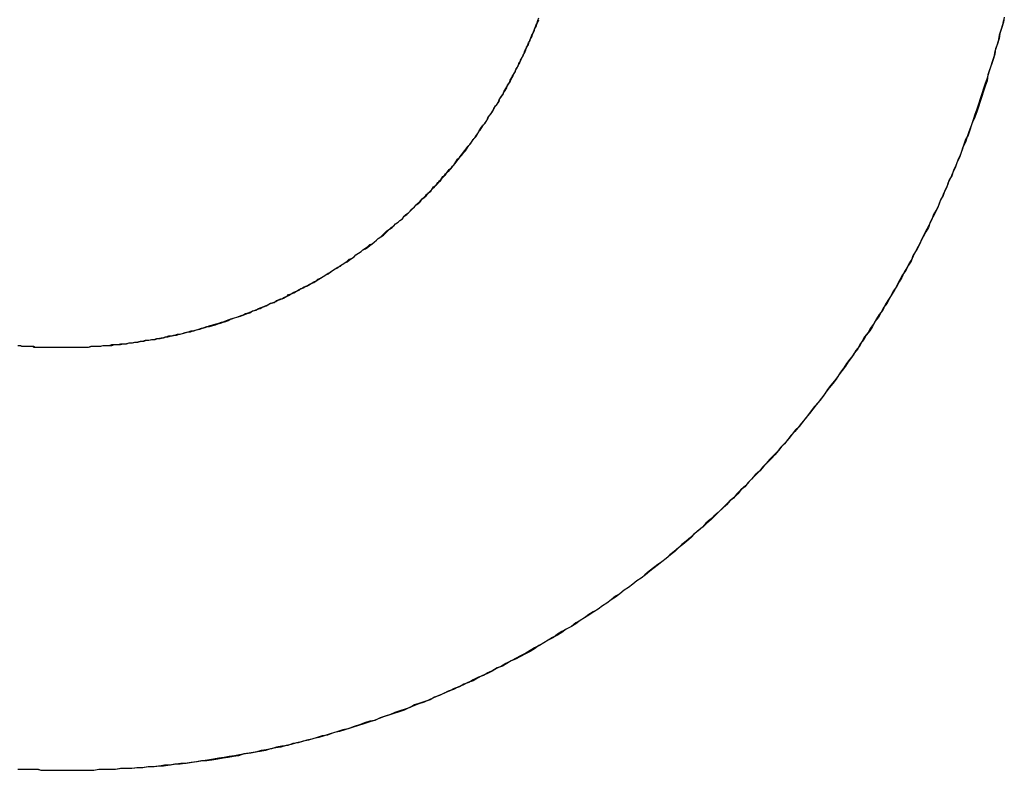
# Model space of a CAD drawing. Extents: x -55 to 3310, y -427 to 1727.
# Tile 28 of 79: x 1009.768 to 1010.91, y 528.818 to 529.689. Entities that reach past the tile are written whole.
import ezdxf

# ---------------------------------------------------------------- set-up
doc = ezdxf.new("R2010")
doc.units = 0
doc.linetypes.add('DURCHGEHEND', pattern=[0])
doc.layers.add('KF_PASSIO_SUB_15_FRONT', color=7, linetype='DURCHGEHEND')

# ---------------------------------------------------------------- blocks, each defined once
blk = doc.blocks.new('KF_PASSIO_SUB_15_FRONT')
at = {"layer": 'KF_PASSIO_SUB_15_FRONT'}
for points in [[(-219.374, -392.074, 0), (-219.375, -392.08, 0), (-219.377, -392.086, 0), (-219.379, -392.092, 0), (-219.38, -392.099, 0), (-219.382, -392.105, 0), (-219.384, -392.111, 0), (-219.385, -392.117, 0), (-219.387, -392.123, 0), (-219.389, -392.129, 0), (-219.391, -392.135, 0), (-219.393, -392.142, 0), (-219.395, -392.148, 0), (-219.397, -392.154, 0), (-219.399, -392.16, 0), (-219.401, -392.166, 0), (-219.403, -392.172, 0), (-219.405, -392.178, 0), (-219.407, -392.184, 0), (-219.409, -392.19, 0), (-219.411, -392.196, 0), (-219.413, -392.202, 0), (-219.415, -392.208, 0), (-219.418, -392.213, 0), (-219.42, -392.219, 0), (-219.422, -392.225, 0), (-219.424, -392.231, 0), (-219.427, -392.237, 0), (-219.429, -392.243, 0), (-219.432, -392.249, 0), (-219.434, -392.255, 0), (-219.437, -392.26, 0), (-219.439, -392.266, 0), (-219.442, -392.272, 0), (-219.444, -392.278, 0), (-219.447, -392.283, 0), (-219.449, -392.289, 0), (-219.452, -392.295, 0), (-219.455, -392.3, 0), (-219.457, -392.306, 0), (-219.46, -392.312, 0), (-219.463, -392.317, 0), (-219.466, -392.323, 0), (-219.469, -392.329, 0), (-219.471, -392.334, 0), (-219.474, -392.34, 0), (-219.477, -392.345, 0), (-219.48, -392.351, 0), (-219.483, -392.356, 0), (-219.486, -392.362, 0), (-219.489, -392.367, 0), (-219.492, -392.373, 0), (-219.495, -392.378, 0), (-219.498, -392.384, 0), (-219.502, -392.389, 0), (-219.505, -392.395, 0), (-219.508, -392.4, 0), (-219.511, -392.405, 0), (-219.514, -392.411, 0), (-219.518, -392.416, 0), (-219.521, -392.421, 0), (-219.524, -392.426, 0), (-219.528, -392.432, 0), (-219.531, -392.437, 0), (-219.535, -392.442, 0), (-219.538, -392.447, 0), (-219.541, -392.453, 0), (-219.545, -392.458, 0), (-219.548, -392.463, 0), (-219.552, -392.468, 0), (-219.556, -392.473, 0), (-219.559, -392.478, 0), (-219.563, -392.483, 0), (-219.566, -392.488, 0), (-219.57, -392.493, 0), (-219.574, -392.498, 0), (-219.578, -392.503, 0), (-219.581, -392.508, 0), (-219.585, -392.513, 0), (-219.589, -392.518, 0), (-219.593, -392.523, 0), (-219.597, -392.528, 0), (-219.6, -392.532, 0), (-219.604, -392.537, 0), (-219.608, -392.542, 0), (-219.612, -392.547, 0), (-219.616, -392.552, 0), (-219.62, -392.556, 0), (-219.624, -392.561, 0), (-219.628, -392.566, 0), (-219.632, -392.57, 0), (-219.636, -392.575, 0), (-219.641, -392.58, 0), (-219.645, -392.584, 0), (-219.649, -392.589, 0), (-219.653, -392.593, 0), (-219.657, -392.598, 0), (-219.662, -392.602, 0), (-219.666, -392.607, 0), (-219.67, -392.611, 0), (-219.674, -392.616, 0), (-219.679, -392.62, 0), (-219.683, -392.624, 0), (-219.687, -392.629, 0), (-219.692, -392.633, 0), (-219.696, -392.637, 0), (-219.701, -392.642, 0), (-219.705, -392.646, 0), (-219.71, -392.65, 0), (-219.714, -392.654, 0), (-219.719, -392.658, 0), (-219.723, -392.663, 0), (-219.728, -392.667, 0), (-219.733, -392.671, 0), (-219.737, -392.675, 0), (-219.742, -392.679, 0), (-219.747, -392.683, 0), (-219.751, -392.687, 0), (-219.756, -392.691, 0), (-219.761, -392.695, 0), (-219.765, -392.699, 0), (-219.77, -392.703, 0), (-219.775, -392.706, 0), (-219.78, -392.71, 0), (-219.785, -392.714, 0), (-219.79, -392.718, 0), (-219.794, -392.722, 0), (-219.799, -392.725, 0), (-219.804, -392.729, 0), (-219.809, -392.733, 0), (-219.814, -392.736, 0), (-219.819, -392.74, 0), (-219.824, -392.743, 0), (-219.829, -392.747, 0), (-219.834, -392.751, 0), (-219.839, -392.754, 0), (-219.844, -392.758, 0), (-219.85, -392.761, 0), (-219.855, -392.764, 0), (-219.86, -392.768, 0), (-219.865, -392.771, 0), (-219.87, -392.774, 0), (-219.875, -392.778, 0), (-219.881, -392.781, 0), (-219.886, -392.784, 0), (-219.891, -392.787, 0), (-219.896, -392.791, 0), (-219.902, -392.794, 0), (-219.907, -392.797, 0), (-219.912, -392.8, 0), (-219.918, -392.803, 0), (-219.923, -392.806, 0), (-219.928, -392.809, 0), (-219.934, -392.812, 0), (-219.939, -392.815, 0), (-219.945, -392.818, 0), (-219.95, -392.821, 0), (-219.955, -392.824, 0), (-219.961, -392.826, 0), (-219.966, -392.829, 0), (-219.972, -392.832, 0), (-219.977, -392.835, 0), (-219.983, -392.837, 0), (-219.989, -392.84, 0), (-219.994, -392.843, 0), (-220, -392.845, 0), (-220.005, -392.848, 0), (-220.011, -392.85, 0), (-220.017, -392.853, 0), (-220.022, -392.855, 0), (-220.028, -392.858, 0), (-220.034, -392.86, 0), (-220.039, -392.863, 0), (-220.045, -392.865, 0), (-220.051, -392.867, 0), (-220.057, -392.869, 0), (-220.062, -392.872, 0), (-220.068, -392.874, 0), (-220.074, -392.876, 0), (-220.08, -392.878, 0), (-220.085, -392.88, 0), (-220.091, -392.882, 0), (-220.097, -392.884, 0), (-220.103, -392.887, 0), (-220.109, -392.888, 0), (-220.115, -392.89, 0), (-220.121, -392.892, 0), (-220.127, -392.894, 0), (-220.132, -392.896, 0), (-220.138, -392.898, 0), (-220.144, -392.9, 0), (-220.15, -392.901, 0), (-220.156, -392.903, 0), (-220.162, -392.905, 0), (-220.168, -392.907, 0), (-220.174, -392.908, 0), (-220.18, -392.91, 0), (-220.186, -392.911, 0), (-220.192, -392.913, 0), (-220.198, -392.914, 0), (-220.204, -392.916, 0), (-220.211, -392.917, 0), (-220.217, -392.918, 0), (-220.223, -392.92, 0), (-220.229, -392.921, 0), (-220.235, -392.922, 0), (-220.241, -392.924, 0), (-220.247, -392.925, 0), (-220.253, -392.926, 0), (-220.26, -392.927, 0), (-220.266, -392.928, 0), (-220.272, -392.929, 0), (-220.278, -392.93, 0), (-220.284, -392.931, 0), (-220.29, -392.932, 0), (-220.297, -392.933, 0), (-220.303, -392.934, 0), (-220.309, -392.935, 0), (-220.315, -392.936, 0), (-220.322, -392.937, 0), (-220.328, -392.937, 0), (-220.334, -392.938, 0), (-220.34, -392.939, 0), (-220.347, -392.939, 0), (-220.353, -392.94, 0), (-220.359, -392.941, 0), (-220.366, -392.941, 0), (-220.372, -392.942, 0), (-220.378, -392.942, 0), (-220.385, -392.943, 0), (-220.391, -392.943, 0), (-220.397, -392.943, 0), (-220.404, -392.944, 0), (-220.41, -392.944, 0), (-220.416, -392.944, 0), (-220.423, -392.944, 0), (-220.429, -392.945, 0), (-220.436, -392.945, 0), (-220.442, -392.945, 0), (-220.448, -392.945, 0), (-220.455, -392.945, 0)], [(-219.373, -392.071, 0), (-219.374, -392.077, 0), (-219.376, -392.083, 0), (-219.378, -392.09, 0), (-219.379, -392.096, 0), (-219.381, -392.102, 0), (-219.383, -392.108, 0), (-219.384, -392.114, 0), (-219.386, -392.12, 0), (-219.388, -392.126, 0), (-219.39, -392.132, 0), (-219.392, -392.138, 0), (-219.393, -392.145, 0), (-219.395, -392.151, 0), (-219.397, -392.157, 0), (-219.399, -392.163, 0), (-219.401, -392.169, 0), (-219.403, -392.175, 0), (-219.405, -392.181, 0), (-219.407, -392.187, 0), (-219.41, -392.193, 0), (-219.412, -392.199, 0), (-219.414, -392.204, 0), (-219.416, -392.21, 0), (-219.418, -392.216, 0), (-219.421, -392.222, 0), (-219.423, -392.228, 0), (-219.425, -392.234, 0), (-219.428, -392.24, 0), (-219.43, -392.246, 0), (-219.433, -392.252, 0), (-219.435, -392.257, 0), (-219.438, -392.263, 0), (-219.44, -392.269, 0), (-219.443, -392.275, 0), (-219.445, -392.28, 0), (-219.448, -392.286, 0), (-219.45, -392.292, 0), (-219.453, -392.298, 0), (-219.456, -392.303, 0), (-219.459, -392.309, 0), (-219.461, -392.315, 0), (-219.464, -392.32, 0), (-219.467, -392.326, 0), (-219.47, -392.332, 0), (-219.473, -392.337, 0), (-219.476, -392.343, 0), (-219.479, -392.348, 0), (-219.481, -392.354, 0), (-219.484, -392.359, 0), (-219.487, -392.365, 0), (-219.491, -392.37, 0), (-219.494, -392.376, 0), (-219.497, -392.381, 0), (-219.5, -392.387, 0), (-219.503, -392.392, 0), (-219.506, -392.397, 0), (-219.509, -392.403, 0), (-219.513, -392.408, 0), (-219.516, -392.414, 0), (-219.519, -392.419, 0), (-219.523, -392.424, 0), (-219.526, -392.43, 0), (-219.529, -392.435, 0), (-219.533, -392.44, 0), (-219.536, -392.445, 0), (-219.54, -392.45, 0), (-219.543, -392.456, 0), (-219.547, -392.461, 0), (-219.55, -392.466, 0), (-219.554, -392.471, 0), (-219.557, -392.476, 0), (-219.561, -392.481, 0), (-219.565, -392.486, 0), (-219.568, -392.491, 0), (-219.572, -392.496, 0), (-219.576, -392.501, 0), (-219.58, -392.506, 0), (-219.583, -392.511, 0), (-219.587, -392.516, 0), (-219.591, -392.521, 0), (-219.595, -392.526, 0), (-219.599, -392.531, 0), (-219.603, -392.536, 0), (-219.607, -392.541, 0), (-219.611, -392.546, 0), (-219.615, -392.55, 0), (-219.619, -392.555, 0), (-219.623, -392.56, 0), (-219.627, -392.565, 0), (-219.631, -392.569, 0), (-219.635, -392.574, 0), (-219.639, -392.579, 0), (-219.643, -392.583, 0), (-219.648, -392.588, 0), (-219.652, -392.592, 0), (-219.656, -392.597, 0), (-219.66, -392.601, 0), (-219.665, -392.606, 0), (-219.669, -392.61, 0), (-219.673, -392.615, 0), (-219.678, -392.619, 0), (-219.682, -392.624, 0), (-219.686, -392.628, 0), (-219.691, -392.632, 0), (-219.695, -392.637, 0), (-219.7, -392.641, 0), (-219.704, -392.645, 0), (-219.709, -392.65, 0), (-219.713, -392.654, 0), (-219.718, -392.658, 0), (-219.722, -392.662, 0), (-219.727, -392.666, 0), (-219.732, -392.67, 0), (-219.736, -392.675, 0), (-219.741, -392.679, 0), (-219.746, -392.683, 0), (-219.751, -392.687, 0), (-219.755, -392.691, 0), (-219.76, -392.695, 0), (-219.765, -392.699, 0), (-219.77, -392.703, 0), (-219.774, -392.706, 0), (-219.779, -392.71, 0), (-219.784, -392.714, 0), (-219.789, -392.718, 0), (-219.794, -392.722, 0), (-219.799, -392.725, 0), (-219.804, -392.729, 0), (-219.809, -392.733, 0), (-219.814, -392.736, 0), (-219.819, -392.74, 0), (-219.824, -392.744, 0), (-219.829, -392.747, 0), (-219.834, -392.751, 0), (-219.839, -392.754, 0), (-219.844, -392.758, 0), (-219.849, -392.761, 0), (-219.855, -392.765, 0), (-219.86, -392.768, 0), (-219.865, -392.771, 0), (-219.87, -392.775, 0), (-219.875, -392.778, 0), (-219.881, -392.781, 0), (-219.886, -392.785, 0), (-219.891, -392.788, 0), (-219.897, -392.791, 0), (-219.902, -392.794, 0), (-219.907, -392.797, 0), (-219.913, -392.8, 0), (-219.918, -392.804, 0), (-219.923, -392.807, 0), (-219.929, -392.81, 0), (-219.934, -392.813, 0), (-219.94, -392.816, 0), (-219.945, -392.818, 0), (-219.951, -392.821, 0), (-219.956, -392.824, 0), (-219.962, -392.827, 0), (-219.967, -392.83, 0), (-219.973, -392.833, 0), (-219.978, -392.835, 0), (-219.984, -392.838, 0), (-219.989, -392.841, 0), (-219.995, -392.843, 0), (-220.001, -392.846, 0), (-220.006, -392.848, 0), (-220.012, -392.851, 0), (-220.018, -392.853, 0), (-220.023, -392.856, 0), (-220.029, -392.858, 0), (-220.035, -392.861, 0), (-220.04, -392.863, 0), (-220.046, -392.866, 0), (-220.052, -392.868, 0), (-220.058, -392.87, 0), (-220.063, -392.872, 0), (-220.069, -392.875, 0), (-220.075, -392.877, 0), (-220.081, -392.879, 0), (-220.087, -392.881, 0), (-220.093, -392.883, 0), (-220.098, -392.885, 0), (-220.104, -392.887, 0), (-220.11, -392.889, 0), (-220.116, -392.891, 0), (-220.122, -392.893, 0), (-220.128, -392.895, 0), (-220.134, -392.897, 0), (-220.14, -392.898, 0), (-220.146, -392.9, 0), (-220.152, -392.902, 0), (-220.158, -392.904, 0), (-220.164, -392.905, 0), (-220.17, -392.907, 0), (-220.176, -392.909, 0), (-220.182, -392.91, 0), (-220.188, -392.912, 0), (-220.194, -392.913, 0), (-220.2, -392.915, 0), (-220.206, -392.916, 0), (-220.212, -392.918, 0), (-220.218, -392.919, 0), (-220.224, -392.92, 0), (-220.23, -392.922, 0), (-220.236, -392.923, 0), (-220.242, -392.924, 0), (-220.249, -392.925, 0), (-220.255, -392.926, 0), (-220.261, -392.928, 0), (-220.267, -392.929, 0), (-220.273, -392.93, 0), (-220.279, -392.931, 0), (-220.285, -392.932, 0), (-220.292, -392.933, 0), (-220.298, -392.934, 0), (-220.304, -392.934, 0), (-220.31, -392.935, 0), (-220.316, -392.936, 0), (-220.323, -392.937, 0), (-220.329, -392.938, 0), (-220.335, -392.938, 0), (-220.341, -392.939, 0), (-220.348, -392.94, 0), (-220.354, -392.94, 0), (-220.36, -392.941, 0), (-220.366, -392.941, 0), (-220.373, -392.942, 0), (-220.379, -392.942, 0), (-220.385, -392.943, 0), (-220.392, -392.943, 0), (-220.398, -392.943, 0), (-220.404, -392.944, 0), (-220.41, -392.944, 0), (-220.417, -392.944, 0), (-220.423, -392.944, 0), (-220.429, -392.945, 0), (-220.436, -392.945, 0), (-220.442, -392.945, 0), (-220.448, -392.945, 0), (-220.455, -392.945, 0)], [(-220.465, -392.454, 0), (-220.462, -392.454, 0), (-220.458, -392.454, 0), (-220.455, -392.454, 0), (-220.452, -392.454, 0), (-220.448, -392.454, 0), (-220.445, -392.454, 0), (-220.441, -392.454, 0), (-220.438, -392.454, 0), (-220.435, -392.454, 0), (-220.431, -392.453, 0), (-220.428, -392.453, 0), (-220.425, -392.453, 0), (-220.421, -392.453, 0), (-220.418, -392.452, 0), (-220.414, -392.452, 0), (-220.411, -392.452, 0), (-220.408, -392.451, 0), (-220.404, -392.451, 0), (-220.401, -392.451, 0), (-220.398, -392.45, 0), (-220.394, -392.45, 0), (-220.391, -392.45, 0), (-220.388, -392.449, 0), (-220.384, -392.449, 0), (-220.381, -392.448, 0), (-220.378, -392.448, 0), (-220.374, -392.447, 0), (-220.371, -392.447, 0), (-220.368, -392.446, 0), (-220.365, -392.446, 0), (-220.361, -392.445, 0), (-220.358, -392.445, 0), (-220.355, -392.444, 0), (-220.351, -392.443, 0), (-220.348, -392.443, 0), (-220.345, -392.442, 0), (-220.342, -392.441, 0), (-220.338, -392.441, 0), (-220.335, -392.44, 0), (-220.332, -392.439, 0), (-220.329, -392.439, 0), (-220.326, -392.438, 0), (-220.322, -392.437, 0), (-220.319, -392.436, 0), (-220.316, -392.435, 0), (-220.313, -392.435, 0), (-220.31, -392.434, 0), (-220.306, -392.433, 0), (-220.303, -392.432, 0), (-220.3, -392.431, 0), (-220.297, -392.43, 0), (-220.294, -392.429, 0), (-220.291, -392.428, 0), (-220.287, -392.427, 0), (-220.284, -392.426, 0), (-220.281, -392.425, 0), (-220.278, -392.424, 0), (-220.275, -392.423, 0), (-220.272, -392.422, 0), (-220.269, -392.421, 0), (-220.266, -392.42, 0), (-220.263, -392.419, 0), (-220.259, -392.418, 0), (-220.256, -392.417, 0), (-220.253, -392.415, 0), (-220.25, -392.414, 0), (-220.247, -392.413, 0), (-220.244, -392.412, 0), (-220.241, -392.411, 0), (-220.238, -392.409, 0), (-220.235, -392.408, 0), (-220.232, -392.407, 0), (-220.229, -392.406, 0), (-220.226, -392.404, 0), (-220.223, -392.403, 0), (-220.22, -392.402, 0), (-220.217, -392.4, 0), (-220.214, -392.399, 0), (-220.211, -392.398, 0), (-220.208, -392.396, 0), (-220.205, -392.395, 0), (-220.203, -392.393, 0), (-220.2, -392.392, 0), (-220.197, -392.39, 0), (-220.194, -392.389, 0), (-220.191, -392.387, 0), (-220.188, -392.386, 0), (-220.185, -392.384, 0), (-220.182, -392.383, 0), (-220.179, -392.381, 0), (-220.177, -392.38, 0), (-220.174, -392.378, 0), (-220.171, -392.377, 0), (-220.168, -392.375, 0), (-220.165, -392.373, 0), (-220.163, -392.372, 0), (-220.16, -392.37, 0), (-220.157, -392.368, 0), (-220.154, -392.367, 0), (-220.152, -392.365, 0), (-220.149, -392.363, 0), (-220.146, -392.361, 0), (-220.143, -392.36, 0), (-220.141, -392.358, 0), (-220.138, -392.356, 0), (-220.135, -392.354, 0), (-220.133, -392.352, 0), (-220.13, -392.351, 0), (-220.127, -392.349, 0), (-220.125, -392.347, 0), (-220.122, -392.345, 0), (-220.119, -392.343, 0), (-220.117, -392.341, 0), (-220.114, -392.339, 0), (-220.111, -392.337, 0), (-220.109, -392.335, 0), (-220.106, -392.334, 0), (-220.104, -392.332, 0), (-220.101, -392.33, 0), (-220.099, -392.328, 0), (-220.096, -392.326, 0), (-220.094, -392.324, 0), (-220.091, -392.321, 0), (-220.089, -392.319, 0), (-220.086, -392.317, 0), (-220.084, -392.315, 0), (-220.081, -392.313, 0), (-220.079, -392.311, 0), (-220.076, -392.309, 0), (-220.074, -392.307, 0), (-220.071, -392.305, 0), (-220.069, -392.302, 0), (-220.067, -392.3, 0), (-220.064, -392.298, 0), (-220.062, -392.296, 0), (-220.06, -392.294, 0), (-220.057, -392.291, 0), (-220.055, -392.289, 0), (-220.053, -392.287, 0), (-220.05, -392.285, 0), (-220.048, -392.282, 0), (-220.046, -392.28, 0), (-220.043, -392.278, 0), (-220.041, -392.275, 0), (-220.039, -392.273, 0), (-220.037, -392.271, 0), (-220.035, -392.268, 0), (-220.032, -392.266, 0), (-220.03, -392.264, 0), (-220.028, -392.261, 0), (-220.026, -392.259, 0), (-220.024, -392.256, 0), (-220.021, -392.254, 0), (-220.019, -392.251, 0), (-220.017, -392.249, 0), (-220.015, -392.247, 0), (-220.013, -392.244, 0), (-220.011, -392.242, 0), (-220.009, -392.239, 0), (-220.007, -392.236, 0), (-220.005, -392.234, 0), (-220.003, -392.231, 0), (-220.001, -392.229, 0), (-219.999, -392.226, 0), (-219.997, -392.224, 0), (-219.995, -392.221, 0), (-219.993, -392.219, 0), (-219.991, -392.216, 0), (-219.989, -392.213, 0), (-219.987, -392.211, 0), (-219.985, -392.208, 0), (-219.983, -392.205, 0), (-219.982, -392.203, 0), (-219.98, -392.2, 0), (-219.978, -392.197, 0), (-219.976, -392.195, 0), (-219.974, -392.192, 0), (-219.972, -392.189, 0), (-219.971, -392.186, 0), (-219.969, -392.184, 0), (-219.967, -392.181, 0), (-219.965, -392.178, 0), (-219.964, -392.175, 0), (-219.962, -392.173, 0), (-219.96, -392.17, 0), (-219.959, -392.167, 0), (-219.957, -392.164, 0), (-219.955, -392.161, 0), (-219.954, -392.159, 0), (-219.952, -392.156, 0), (-219.95, -392.153, 0), (-219.949, -392.15, 0), (-219.947, -392.147, 0), (-219.946, -392.144, 0), (-219.944, -392.141, 0), (-219.943, -392.138, 0), (-219.941, -392.136, 0), (-219.94, -392.133, 0), (-219.938, -392.13, 0), (-219.937, -392.127, 0), (-219.935, -392.124, 0), (-219.934, -392.121, 0), (-219.932, -392.118, 0), (-219.931, -392.115, 0), (-219.929, -392.112, 0), (-219.928, -392.109, 0), (-219.927, -392.106, 0), (-219.925, -392.103, 0), (-219.924, -392.1, 0), (-219.923, -392.097, 0), (-219.921, -392.094, 0), (-219.92, -392.091, 0), (-219.919, -392.088, 0), (-219.918, -392.085, 0), (-219.916, -392.082, 0), (-219.915, -392.079, 0), (-219.914, -392.075, 0), (-219.913, -392.072, 0)], [(-220.465, -392.454, 0), (-220.462, -392.454, 0), (-220.459, -392.454, 0), (-220.455, -392.454, 0), (-220.452, -392.454, 0), (-220.448, -392.454, 0), (-220.445, -392.454, 0), (-220.442, -392.454, 0), (-220.438, -392.454, 0), (-220.435, -392.454, 0), (-220.432, -392.453, 0), (-220.428, -392.453, 0), (-220.425, -392.453, 0), (-220.422, -392.453, 0), (-220.418, -392.452, 0), (-220.415, -392.452, 0), (-220.412, -392.452, 0), (-220.408, -392.452, 0), (-220.405, -392.451, 0), (-220.402, -392.451, 0), (-220.398, -392.451, 0), (-220.395, -392.45, 0), (-220.392, -392.45, 0), (-220.388, -392.449, 0), (-220.385, -392.449, 0), (-220.382, -392.448, 0), (-220.379, -392.448, 0), (-220.375, -392.447, 0), (-220.372, -392.447, 0), (-220.369, -392.446, 0), (-220.365, -392.446, 0), (-220.362, -392.445, 0), (-220.359, -392.445, 0), (-220.356, -392.444, 0), (-220.352, -392.444, 0), (-220.349, -392.443, 0), (-220.346, -392.442, 0), (-220.343, -392.442, 0), (-220.339, -392.441, 0), (-220.336, -392.44, 0), (-220.333, -392.44, 0), (-220.33, -392.439, 0), (-220.326, -392.438, 0), (-220.323, -392.437, 0), (-220.32, -392.436, 0), (-220.317, -392.436, 0), (-220.314, -392.435, 0), (-220.31, -392.434, 0), (-220.307, -392.433, 0), (-220.304, -392.432, 0), (-220.301, -392.431, 0), (-220.298, -392.43, 0), (-220.295, -392.43, 0), (-220.291, -392.429, 0), (-220.288, -392.428, 0), (-220.285, -392.427, 0), (-220.282, -392.426, 0), (-220.279, -392.425, 0), (-220.276, -392.424, 0), (-220.273, -392.423, 0), (-220.27, -392.421, 0), (-220.266, -392.42, 0), (-220.263, -392.419, 0), (-220.26, -392.418, 0), (-220.257, -392.417, 0), (-220.254, -392.416, 0), (-220.251, -392.415, 0), (-220.248, -392.414, 0), (-220.245, -392.412, 0), (-220.242, -392.411, 0), (-220.239, -392.41, 0), (-220.236, -392.409, 0), (-220.233, -392.407, 0), (-220.23, -392.406, 0), (-220.227, -392.405, 0), (-220.224, -392.403, 0), (-220.221, -392.402, 0), (-220.218, -392.401, 0), (-220.215, -392.399, 0), (-220.212, -392.398, 0), (-220.209, -392.397, 0), (-220.206, -392.395, 0), (-220.203, -392.394, 0), (-220.2, -392.392, 0), (-220.197, -392.391, 0), (-220.194, -392.389, 0), (-220.191, -392.388, 0), (-220.189, -392.386, 0), (-220.186, -392.385, 0), (-220.183, -392.383, 0), (-220.18, -392.382, 0), (-220.177, -392.38, 0), (-220.174, -392.379, 0), (-220.171, -392.377, 0), (-220.169, -392.375, 0), (-220.166, -392.374, 0), (-220.163, -392.372, 0), (-220.16, -392.37, 0), (-220.157, -392.369, 0), (-220.155, -392.367, 0), (-220.152, -392.365, 0), (-220.149, -392.363, 0), (-220.146, -392.362, 0), (-220.144, -392.36, 0), (-220.141, -392.358, 0), (-220.138, -392.356, 0), (-220.135, -392.355, 0), (-220.133, -392.353, 0), (-220.13, -392.351, 0), (-220.127, -392.349, 0), (-220.125, -392.347, 0), (-220.122, -392.345, 0), (-220.119, -392.343, 0), (-220.117, -392.341, 0), (-220.114, -392.34, 0), (-220.111, -392.338, 0), (-220.109, -392.336, 0), (-220.106, -392.334, 0), (-220.104, -392.332, 0), (-220.101, -392.33, 0), (-220.099, -392.328, 0), (-220.096, -392.326, 0), (-220.093, -392.324, 0), (-220.091, -392.322, 0), (-220.088, -392.319, 0), (-220.086, -392.317, 0), (-220.083, -392.315, 0), (-220.081, -392.313, 0), (-220.079, -392.311, 0), (-220.076, -392.309, 0), (-220.074, -392.307, 0), (-220.071, -392.305, 0), (-220.069, -392.302, 0), (-220.066, -392.3, 0), (-220.064, -392.298, 0), (-220.062, -392.296, 0), (-220.059, -392.293, 0), (-220.057, -392.291, 0), (-220.055, -392.289, 0), (-220.052, -392.287, 0), (-220.05, -392.284, 0), (-220.048, -392.282, 0), (-220.045, -392.28, 0), (-220.043, -392.277, 0), (-220.041, -392.275, 0), (-220.038, -392.273, 0), (-220.036, -392.27, 0), (-220.034, -392.268, 0), (-220.032, -392.266, 0), (-220.03, -392.263, 0), (-220.027, -392.261, 0), (-220.025, -392.258, 0), (-220.023, -392.256, 0), (-220.021, -392.253, 0), (-220.019, -392.251, 0), (-220.017, -392.248, 0), (-220.014, -392.246, 0), (-220.012, -392.243, 0), (-220.01, -392.241, 0), (-220.008, -392.238, 0), (-220.006, -392.236, 0), (-220.004, -392.233, 0), (-220.002, -392.231, 0), (-220, -392.228, 0), (-219.998, -392.226, 0), (-219.996, -392.223, 0), (-219.994, -392.22, 0), (-219.992, -392.218, 0), (-219.99, -392.215, 0), (-219.988, -392.212, 0), (-219.986, -392.21, 0), (-219.984, -392.207, 0), (-219.983, -392.204, 0), (-219.981, -392.202, 0), (-219.979, -392.199, 0), (-219.977, -392.196, 0), (-219.975, -392.194, 0), (-219.973, -392.191, 0), (-219.972, -392.188, 0), (-219.97, -392.185, 0), (-219.968, -392.183, 0), (-219.966, -392.18, 0), (-219.965, -392.177, 0), (-219.963, -392.174, 0), (-219.961, -392.172, 0), (-219.959, -392.169, 0), (-219.958, -392.166, 0), (-219.956, -392.163, 0), (-219.954, -392.16, 0), (-219.953, -392.157, 0), (-219.951, -392.154, 0), (-219.95, -392.152, 0), (-219.948, -392.149, 0), (-219.946, -392.146, 0), (-219.945, -392.143, 0), (-219.943, -392.14, 0), (-219.942, -392.137, 0), (-219.94, -392.134, 0), (-219.939, -392.131, 0), (-219.937, -392.128, 0), (-219.936, -392.125, 0), (-219.934, -392.122, 0), (-219.933, -392.119, 0), (-219.931, -392.116, 0), (-219.93, -392.113, 0), (-219.929, -392.11, 0), (-219.927, -392.107, 0), (-219.926, -392.104, 0), (-219.925, -392.101, 0), (-219.923, -392.098, 0), (-219.922, -392.095, 0), (-219.921, -392.092, 0), (-219.919, -392.089, 0), (-219.918, -392.086, 0), (-219.917, -392.083, 0), (-219.916, -392.08, 0), (-219.914, -392.077, 0), (-219.913, -392.074, 0)], [(-220.517, -392.452, 0), (-220.515, -392.452, 0), (-220.513, -392.453, 0), (-220.51, -392.453, 0), (-220.508, -392.453, 0), (-220.506, -392.453, 0), (-220.504, -392.453, 0), (-220.502, -392.453, 0), (-220.5, -392.453, 0), (-220.498, -392.454, 0), (-220.495, -392.454, 0), (-220.493, -392.454, 0), (-220.491, -392.454, 0), (-220.489, -392.454, 0), (-220.487, -392.454, 0), (-220.485, -392.454, 0), (-220.482, -392.454, 0), (-220.48, -392.454, 0), (-220.478, -392.454, 0), (-220.476, -392.454, 0), (-220.474, -392.454, 0), (-220.472, -392.454, 0), (-220.47, -392.454, 0), (-220.467, -392.454, 0), (-220.465, -392.454, 0)], [(-220.517, -392.452, 0), (-220.514, -392.452, 0), (-220.512, -392.453, 0), (-220.51, -392.453, 0), (-220.508, -392.453, 0), (-220.506, -392.453, 0), (-220.504, -392.453, 0), (-220.502, -392.453, 0), (-220.499, -392.453, 0), (-220.497, -392.454, 0), (-220.495, -392.454, 0), (-220.493, -392.454, 0), (-220.491, -392.454, 0), (-220.489, -392.454, 0), (-220.487, -392.454, 0), (-220.484, -392.454, 0), (-220.482, -392.454, 0), (-220.48, -392.454, 0), (-220.478, -392.454, 0), (-220.476, -392.454, 0), (-220.474, -392.454, 0), (-220.472, -392.454, 0), (-220.47, -392.454, 0), (-220.467, -392.454, 0), (-220.465, -392.454, 0)], [(-220.455, -392.945, 0), (-220.459, -392.945, 0), (-220.463, -392.945, 0), (-220.467, -392.945, 0), (-220.47, -392.945, 0), (-220.474, -392.945, 0), (-220.478, -392.945, 0), (-220.482, -392.945, 0), (-220.486, -392.945, 0), (-220.49, -392.945, 0), (-220.494, -392.944, 0), (-220.498, -392.944, 0), (-220.502, -392.944, 0), (-220.506, -392.944, 0), (-220.509, -392.944, 0), (-220.513, -392.944, 0), (-220.517, -392.944, 0)], [(-220.455, -392.945, 0), (-220.459, -392.945, 0), (-220.463, -392.945, 0), (-220.466, -392.945, 0), (-220.47, -392.945, 0), (-220.474, -392.945, 0), (-220.478, -392.945, 0), (-220.482, -392.945, 0), (-220.486, -392.945, 0), (-220.49, -392.945, 0), (-220.493, -392.944, 0), (-220.497, -392.944, 0), (-220.501, -392.944, 0), (-220.505, -392.944, 0), (-220.509, -392.944, 0), (-220.513, -392.944, 0), (-220.517, -392.944, 0)]]:
    blk.add_polyline3d(points, dxfattribs=at)

msp = doc.modelspace()

# ---------------------------------------------------------------- block references
at = {"layer": 'KF_PASSIO_SUB_15_FRONT'}
msp.add_blockref('KF_PASSIO_SUB_15_FRONT', (1230.2834, 921.7627), dxfattribs=at)

doc.saveas('drawing.dxf')
